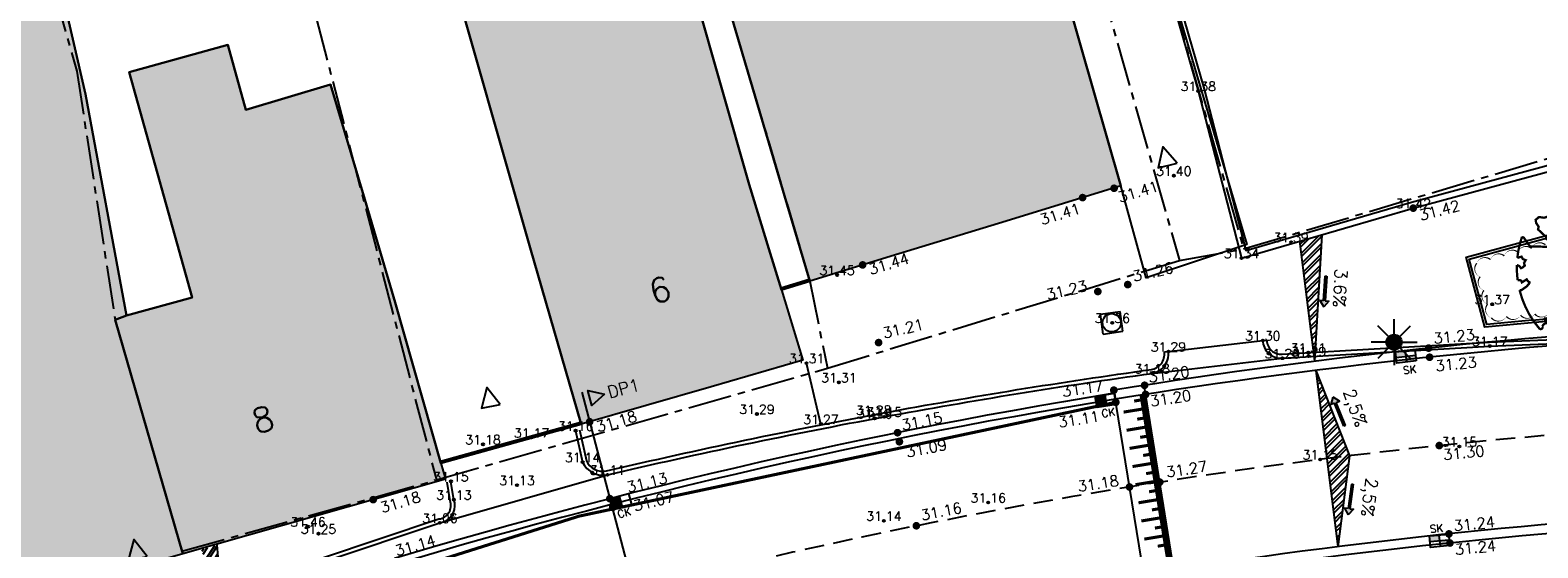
# Model space of a CAD drawing. Header units: metres. Extents: x 202952 to 203755, y 348879 to 349702.
# Tile 11 of 82: x 203138 to 203187, y 349339 to 349355. Entities that reach past the tile are written whole.
import ezdxf
from ezdxf.enums import TextEntityAlignment as Align

# ---------------------------------------------------------------- set-up
doc = ezdxf.new("R2010")
doc.units = ezdxf.units.M
doc.linetypes.add('1-200 CENTER', pattern=[4.28625, 2.8575, -0.47625, 0.47625, -0.47625])
doc.linetypes.add('1-200 HIDDEN', pattern=[0.9525, 0.635, -0.3175])
for name, color, linetype in [('bgt.onbegroeidterreindeel', 252, 'Continuous'), ('PH-BEST-BEBOUWING', 1, 'Continuous'), ('PH-BEST-BEBOUWING-ARCERING', 254, 'Continuous'), ('PH-BEST-HUISNUMMER', 7, 'Continuous'), ('PH-BEST-INRIT', 8, 'Continuous'), ('PH-BEST-KADASTRALE-GRENS', 240, '1-200 CENTER'), ('PH-BEST-MUUR-INDICATIEF INGETEKEND', 1, 'Continuous'), ('PH-BEST-WEGDEEL', 253, 'Continuous'), ('PH-INM-HOOGTE', 20, 'Continuous'), ('PH-INM-HOOGTEPUNT', 20, 'Continuous'), ('PH-INM-KANTVERHARDING', 253, 'Continuous'), ('PH-NIEUW-AAND-DPROF', 1, 'Continuous'), ('PH-NIEUW-AFWATERINGSPROFIEL', 7, 'Continuous'), ('PH-NIEUW-BAND-20-30', 115, 'Continuous'), ('PH-NIEUW-BAND-5-20', 115, 'Continuous'), ('PH-NIEUW-HOOGTES', 170, 'Continuous'), ('PH-NIEUW-KANTLAAG-SBS', 115, '1-200 HIDDEN'), ('PH-NIEUW-LICHTMAST-KROMMAST', 40, 'Continuous'), ('PH-NIEUW-LIJN-DREMPEL', 115, 'Continuous'), ('PH-NIEUW-MARKERING', 115, 'Continuous'), ('PH-NIEUW-STRAATMEUBILAIR-PLANTENBAK', 115, 'Continuous'), ('PH-ONTWERP-WEGAS', 2, '1-200 HIDDEN'), ('PH-RIO-KOLK', 7, 'Continuous'), ('PH-RIO-PUTRAND-AANBRENGEN', 7, 'Continuous')]:
    doc.layers.add(name, color=color, linetype=linetype)
doc.layers.add('PH-NIEUW-BEPLANTING- OMRANDING', color=115, linetype='Continuous', transparency=0.5)
doc.layers.add('PH-NIEUW-BEPLANTING-BOOM', color=98, linetype='Continuous', transparency=0.4)
doc.layers.add('PH-NIEUW-OPSLUITBAND-6', color=115, linetype='Continuous', lineweight=30)
doc.styles.add('ISO', font='ISO')
doc.styles.add('ROMANS', font='romans.shx')

# ---------------------------------------------------------------- blocks, each defined once
blk = doc.blocks.new('INRITSYMBOOL')
at = {"layer": 'PH-BEST-INRIT'}
blk.add_lwpolyline([(-0.315, 0.63), (0, 0), (0.315, 0.63)], close=True, dxfattribs=at)
blk = doc.blocks.new('*U22')
at = {"const_width": 0.03}
blk.add_lwpolyline([(0.087, 0.942), (0.088, 0.944), (0.09, 0.946), (0.091, 0.948), (0.093, 0.949), (0.095, 0.951), (0.096, 0.952), (0.097, 0.954), (0.099, 0.956), (0.1, 0.958), (0.102, 0.96), (0.103, 0.963), (0.103, 0.967), (0.103, 0.972), (0.103, 0.977), (0.102, 0.983), (0.095, 1.007, -0.52938), (0.106, 1.02, -0.087139), (0.444, 0.925, -0.372341), (0.457, 0.895), (0.471, 0.824), (0.436, 0.789), (0.398, 0.797), (0.353, 0.763), (0.371, 0.72), (0.417, 0.705), (0.542, 0.734), (0.573, 0.717), (0.57, 0.691), (0.541, 0.673), (0.515, 0.588), (0.549, 0.534), (0.634, 0.669, -0.504641), (0.681, 0.628, 0.331948), (0.709, 0.584, 0.282008), (0.799, 0.601), (0.791, 0.597, -0.512156), (0.833, 0.597, -0.16076), (1.019, -0.011), (0.995, -0.034), (0.995, -0.059), (0.972, -0.063), (0.975, -0.088), (0.94, -0.076), (0.929, -0.104), (0.973, -0.133), (0.987, -0.144), (1.011, -0.12, -0.106371), (0.868, -0.522), (0.741, -0.44), (0.718, -0.456), (0.702, -0.389), (0.657, -0.335), (0.605, -0.335), (0.606, -0.398), (0.566, -0.536), (0.572, -0.562), (0.601, -0.566), (0.786, -0.637, -0.236298), (-0.045, -1.003, 0.159625), (-0.069, -0.954, 0.350802), (-0.063, -0.906, -0.504641), (-0.12, -0.879), (-0.106, -0.834), (-0.129, -0.792), (-0.16, -0.796), (-0.165, -0.829), (-0.188, -0.842), (-0.216, -0.821), (-0.24, -0.695), (-0.258, -0.677), (-0.304, -0.678), (-0.317, -0.733), (-0.336, -0.739), (-0.354, -0.785), (-0.401, -0.76, 0.733583), (-0.384, -0.795, -0.861625), (-0.374, -0.826, 0.279978), (-0.409, -0.879), (-0.407, -0.881, -0.827056), (-0.442, -0.917, -0.116774), (-0.83, -0.511), (-0.823, -0.51), (-0.817, -0.508), (-0.812, -0.506), (-0.808, -0.504), (-0.805, -0.502), (-0.803, -0.5), (-0.801, -0.497), (-0.754, -0.437), (-0.752, -0.435), (-0.752, -0.433), (-0.751, -0.431), (-0.75, -0.429), (-0.75, -0.427), (-0.749, -0.425), (-0.748, -0.422), (-0.747, -0.42), (-0.746, -0.417), (-0.744, -0.414), (-0.743, -0.411), (-0.741, -0.408), (-0.739, -0.405), (-0.738, -0.401), (-0.736, -0.398), (-0.735, -0.395), (-0.734, -0.392), (-0.734, -0.389), (-0.733, -0.386), (-0.733, -0.383), (-0.733, -0.381), (-0.734, -0.379), (-0.734, -0.377), (-0.735, -0.375), (-0.736, -0.374), (-0.738, -0.374), (-0.74, -0.373), (-0.742, -0.373), (-0.744, -0.373), (-0.746, -0.373), (-0.748, -0.373), (-0.75, -0.372), (-0.753, -0.371), (-0.755, -0.37), (-0.758, -0.369), (-0.76, -0.367), (-0.763, -0.365), (-0.765, -0.363), (-0.768, -0.361), (-0.771, -0.359), (-0.773, -0.357), (-0.776, -0.355), (-0.779, -0.352), (-0.781, -0.35), (-0.83, -0.406), (-0.832, -0.403), (-0.835, -0.4), (-0.837, -0.397), (-0.839, -0.394), (-0.841, -0.39), (-0.844, -0.388), (-0.848, -0.386), (-0.855, -0.385), (-0.864, -0.386), (-0.876, -0.388), (-0.891, -0.393, -0.040997), (-0.958, -0.205), (-0.923, -0.211), (-0.893, -0.231), (-0.876, -0.216), (-0.856, -0.185), (-0.875, -0.156), (-0.865, -0.113), (-0.904, -0.11), (-0.93, -0.085), (-0.978, -0.116, -0.05814), (-0.998, 0.166), (-0.97, 0.16), (-0.86, 0.073), (-0.812, 0.089), (-0.626, 0.139), (-0.61, 0.2), (-0.682, 0.229), (-0.693, 0.252), (-0.824, 0.317), (-0.827, 0.354), (-0.872, 0.391), (-0.89, 0.428), (-0.859, 0.476), (-0.792, 0.486), (-0.73, 0.527), (-0.729, 0.568), (-0.768, 0.613), (-0.757, 0.632), (-0.773, 0.662, -0.13428), (-0.333, 0.967, -0.541727), (-0.319, 0.957), (-0.322, 0.928), (-0.321, 0.913), (-0.319, 0.902), (-0.316, 0.893), (-0.312, 0.887), (-0.307, 0.882), (-0.302, 0.878), (-0.297, 0.875), (-0.293, 0.872), (-0.289, 0.868), (-0.286, 0.865), (-0.282, 0.862), (-0.279, 0.859), (-0.276, 0.857), (-0.273, 0.855), (-0.269, 0.854), (-0.266, 0.854), (-0.262, 0.855), (-0.258, 0.857), (-0.255, 0.859), (-0.25, 0.861), (-0.246, 0.863), (-0.242, 0.865), (-0.238, 0.867), (-0.234, 0.868), (-0.229, 0.869), (-0.225, 0.87), (-0.221, 0.871), (-0.217, 0.871), (-0.213, 0.872), (-0.21, 0.873), (-0.206, 0.874), (-0.203, 0.876), (-0.2, 0.879), (-0.197, 0.882), (-0.195, 0.885), (-0.193, 0.865), (-0.188, 0.86), (-0.167, 0.824), (-0.122, 0.799), (-0.185, 0.902), (-0.184, 0.905), (-0.183, 0.908), (-0.183, 0.911), (-0.183, 0.914), (-0.184, 0.917), (-0.185, 0.92), (-0.188, 0.923), (-0.191, 0.926), (-0.194, 0.929), (-0.199, 0.933), (-0.204, 0.938), (-0.21, 0.944), (-0.216, 0.951), (-0.223, 0.959), (-0.24, 0.98, -0.543104), (-0.234, 0.996, -0.046766), (-0.047, 1.023, -0.385168), (-0.036, 1.015), (-0.03, 0.976), (-0.028, 0.964), (-0.024, 0.956), (-0.021, 0.951), (-0.017, 0.947), (-0.013, 0.946), (-0.009, 0.945), (-0.005, 0.945), (-0.002, 0.945), (0.002, 0.944), (0.005, 0.943), (0.009, 0.942), (0.012, 0.941), (0.015, 0.939), (0.019, 0.938), (0.022, 0.936), (0.025, 0.935), (0.028, 0.934), (0.031, 0.932), (0.033, 0.931), (0.036, 0.929), (0.038, 0.928), (0.04, 0.926), (0.042, 0.924), (0.044, 0.922), (0.045, 0.92), (0.046, 0.919), (0.047, 0.917), (0.048, 0.915), (0.049, 0.914), (0.051, 0.913), (0.052, 0.912), (0.054, 0.912), (0.056, 0.912), (0.058, 0.913), (0.06, 0.914), (0.062, 0.915), (0.065, 0.916), (0.067, 0.918), (0.07, 0.921), (0.072, 0.923), (0.074, 0.926), (0.076, 0.929), (0.079, 0.932), (0.081, 0.935), (0.083, 0.937), (0.085, 0.94)], format="xyb", close=True, dxfattribs=at)
blk.add_circle((0, 0), 0.03)
blk = doc.blocks.new('MARKER', base_point=(45, 10))
at = {"color": 0}
for radius in [0.35, 0.25]:
    blk.add_circle((45, 10), radius, dxfattribs=at)
at = {"color": 0, "style": 'ISO'}
blk.add_attdef('MARKER', (45.6, 10), '', height=0.9, dxfattribs=at)
blk = doc.blocks.new('*U24')
blk.add_hatch(color=256).paths.add_polyline_path([(0, 0.374), (-0.315, 0.374), (-0.315, 0), (0, 0)])
blk.add_line((0, 0.374), (0, 0))
blk.add_lwpolyline([(0.315, 0), (-0.315, 0), (-0.315, 0.374), (0.315, 0.374)], close=True)
at = {"style": 'ROMANS'}
blk.add_attdef('CK', (-0.205, -0.344), '', height=0.25, dxfattribs=at)
blk = doc.blocks.new('*U33')
blk.add_hatch(color=256).paths.add_polyline_path([(0, 0.374), (-0.315, 0.374), (-0.315, 0), (0, 0)])
blk.add_line((0, 0.374), (0, 0))
blk.add_lwpolyline([(0.315, 0), (-0.315, 0), (-0.315, 0.374), (0.315, 0.374)], close=True)
at = {"style": 'ROMANS'}
blk.add_attdef('CK', (-0.206, -0.317), '', height=0.25, dxfattribs=at)
blk = doc.blocks.new('*U37')
h = blk.add_hatch(color=256)
h.paths.add_polyline_path([(0, 0.374), (-0.315, 0.374), (-0.315, 0.187), (0, 0.187)])
h.paths.add_polyline_path([(0, 0.187), (0, 0), (0.315, 0), (0.315, 0.187)])
blk.add_lwpolyline([(0.315, 0), (-0.315, 0), (-0.315, 0.374), (0.315, 0.374)], close=True)
for points in [[(-0.315, 0.374), (0, 0.374), (0, 0)], [(-0.315, 0.187), (0.315, 0.187)]]:
    blk.add_lwpolyline(points)
at = {"style": 'ROMANS'}
blk.add_attdef('SK', (-0.281, 0.471), '', height=0.25, dxfattribs=at)
blk = doc.blocks.new('*U39')
h = blk.add_hatch(color=256)
h.paths.add_polyline_path([(0, 0.374), (-0.315, 0.374), (-0.315, 0.187), (0, 0.187)])
h.paths.add_polyline_path([(0, 0.187), (0, 0), (0.315, 0), (0.315, 0.187)])
blk.add_lwpolyline([(0.315, 0), (-0.315, 0), (-0.315, 0.374), (0.315, 0.374)], close=True)
for points in [[(-0.315, 0.374), (0, 0.374), (0, 0)], [(-0.315, 0.187), (0.315, 0.187)]]:
    blk.add_lwpolyline(points)
at = {"style": 'ROMANS'}
blk.add_attdef('SK', (-0.144, -0.383), '', height=0.25, dxfattribs=at)
blk = doc.blocks.new('A$C6E307431')
blk.add_hatch(color=256).paths.add_polyline_path([(0.679, 0.51, 1), (0.821, 0.99, 1)])
at = {"color": 9, "flags": 128}
for points in [[(0.75, 1), (0.75, 1.5)], [(0.573, 0.927), (0.22, 1.28)], [(0.927, 0.927), (1.28, 1.28)], [(0.5, 0.75), (0, 0.75)], [(0.573, 0.573), (0.22, 0.22)], [(0.75, 0.5), (0.75, 0)], [(0.927, 0.573), (1.28, 0.22)], [(1, 0.75), (1.5, 0.75)]]:
    blk.add_lwpolyline(points, dxfattribs=at)
at = {"color": 9}
blk.add_circle((0.75, 0.75), 0.25, dxfattribs=at)
blk = doc.blocks.new('AFWATERINGSPIJL')
at = {"ltscale": 0.5}
blk.add_hatch(color=256, dxfattribs=at).paths.add_polyline_path([(-0.058, 0.239), (-0.132, 0.151), (-0.75, 0.671), (-0.789, 0.625), (-0.171, 0.105), (-0.245, 0.016), (0, 0)])
for points in [[(-0.75, 0.671), (-0.789, 0.625)], [(-0.789, 0.625), (-0.171, 0.105)], [(-0.75, 0.671), (-0.132, 0.151)], [(-0.171, 0.105), (-0.245, 0.016), (0, 0)], [(-0.132, 0.151), (-0.058, 0.239), (0, 0)]]:
    blk.add_lwpolyline(points, dxfattribs=at)
blk = doc.blocks.new('*U26')
for p, q in [((-0.325, 0.325), (-0.325, -0.325)), ((-0.325, 0.325), (0.325, 0.325)), ((0.325, 0.325), (0.325, -0.325)), ((-0.325, -0.325), (0.325, -0.325))]:
    blk.add_line(p, q)
blk.add_circle((0, 0), 0.3)

msp = doc.modelspace()

# ---------------------------------------------------------------- hatches: boundary and pattern name
at = {"layer": 'PH-BEST-BEBOUWING-ARCERING'}
msp.add_hatch(color=256, dxfattribs=at).paths.add_polyline_path([(203126.778, 349396.225), (203125.933, 349399.255), (203126.116, 349399.306), (203125.367, 349401.87), (203125.269, 349401.843), (203117.244, 349399.601), (203117.876, 349397.339), (203125.774, 349368.421), (203133.01, 349341.93), (203134.65, 349336.16), (203140.153, 349337.725), (203142.352, 349338.35), (203142.531, 349338.401), (203140.324, 349346.038), (203140.698, 349346.177), (203139.361, 349353.406), (203138.088, 349358.948), (203137.739, 349358.891), (203134.402, 349370.71), (203132.995, 349375.762), (203129.768, 349386.808), (203129.43, 349386.717)])
for points in [[(203156.589, 349369.981), (203155.297, 349374.313), (203160.767, 349375.891), (203160.416, 349376.489), (203163.641, 349378.349), (203164.437, 349376.886), (203165.814, 349377.28), (203167.04, 349372.99), (203169.044, 349366.002), (203170.341, 349361.481), (203171.07, 349358.94), (203170.74, 349358.85), (203171.393, 349356.572), (203173.16, 349350.41), (203169.417, 349349.265), (203165.91, 349348.193), (203163.004, 349347.304), (203162.269, 349349.789), (203160.438, 349355.977), (203164.587, 349357.181), (203162.54, 349364.563), (203158.417, 349363.387)], [(203145.064, 349365.896), (203143.486, 349371.822), (203154.159, 349374.931), (203155.74, 349369.014), (203161.028, 349350.453), (203161.669, 349348.355), (203162.077, 349347.02), (203162.78, 349344.72), (203159.79, 349343.857), (203155.54, 349342.63), (203153.88, 349348.39), (203151.08, 349358.195), (203148.877, 349357.555), (203147.57, 349357.176)], [(203140.324, 349346.038), (203140.698, 349346.177), (203142.836, 349346.772), (203140.786, 349354.125), (203144.003, 349355.013), (203144.594, 349352.891), (203147.361, 349353.717), (203148.48, 349349.968), (203149.47, 349346.61), (203150.963, 349341.357), (203151.11, 349340.84), (203142.531, 349338.401)]]:
    msp.add_hatch(color=256, dxfattribs=at).paths.add_polyline_path(points, flags=17)
at = {"layer": 'PH-NIEUW-AFWATERINGSPROFIEL', "ltscale": 0.2, "transparency": 33554687}
h = msp.add_hatch(dxfattribs=at)
h.set_pattern_fill('ANSI32', color=252, scale=0.025)
h.paths.add_polyline_path([(203179.724, 349348.817), (203178.994, 349348.605), (203179.487, 349344.685)])
h = msp.add_hatch(dxfattribs=at)
h.set_pattern_fill('ANSI32', color=252, scale=0.025)
h.paths.add_polyline_path([(203179.525, 349344.386), (203180.248, 349338.629), (203180.631, 349341.602)])
h = msp.add_hatch(dxfattribs=at)
h.set_pattern_fill('ANSI32', color=252, scale=0.025, angle=11.6245)
h.set_pattern_definition([(56.624536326, (74521.7378, -33776.89379), (-0.19885426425, 0.13099808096), []), (56.624536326, (74521.84775, -33776.87117), (-0.19885426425, 0.13099808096), [])])
h.paths.add_polyline_path([(203143.654, 349338.696), (203143.143, 349338.551), (203143.838, 349336.479)])

# ---------------------------------------------------------------- linework, layer by layer
at = {"layer": 'bgt.onbegroeidterreindeel'}
for points in [[(203160.438, 349355.977), (203162.269, 349349.789), (203163.004, 349347.304), (203162.077, 349347.02), (203161.669, 349348.355), (203161.028, 349350.453), (203155.74, 349369.014)], [(203151.08, 349358.195), (203153.88, 349348.39), (203155.54, 349342.63), (203155.077, 349342.523), (203151.573, 349341.53), (203150.963, 349341.357), (203149.47, 349346.61), (203148.48, 349349.968), (203147.361, 349353.717), (203144.594, 349352.891), (203144.003, 349355.013), (203140.786, 349354.125), (203142.836, 349346.772), (203140.698, 349346.177), (203139.361, 349353.406), (203138.088, 349358.948)]]:
    msp.add_lwpolyline(points, dxfattribs=at)
at = {"layer": 'PH-BEST-BEBOUWING'}
for points in [[(203117.244, 349399.601), (203125.269, 349401.843), (203125.367, 349401.87), (203126.116, 349399.306), (203125.933, 349399.255), (203126.778, 349396.225), (203129.43, 349386.717), (203129.768, 349386.808), (203132.995, 349375.762), (203134.402, 349370.71), (203137.739, 349358.891), (203138.088, 349358.948), (203139.361, 349353.406), (203140.698, 349346.177), (203140.324, 349346.038), (203142.531, 349338.401), (203142.352, 349338.35), (203140.153, 349337.725), (203134.65, 349336.16), (203133.01, 349341.93), (203125.774, 349368.421), (203117.876, 349397.339), (203117.244, 349399.601)], [(203156.589, 349369.981), (203155.297, 349374.313), (203160.767, 349375.891), (203160.416, 349376.489), (203163.641, 349378.349), (203164.437, 349376.886), (203165.814, 349377.28), (203167.04, 349372.99), (203169.044, 349366.002), (203170.341, 349361.481), (203171.07, 349358.94), (203170.74, 349358.85), (203171.393, 349356.572), (203173.16, 349350.41), (203169.417, 349349.265), (203165.91, 349348.193), (203163.004, 349347.304), (203162.269, 349349.789), (203160.438, 349355.977), (203164.587, 349357.181), (203162.54, 349364.563), (203158.417, 349363.387), (203156.589, 349369.981)], [(203145.064, 349365.896), (203143.486, 349371.822), (203154.159, 349374.931), (203155.74, 349369.014), (203161.028, 349350.453), (203161.669, 349348.355), (203162.077, 349347.02), (203162.78, 349344.72), (203159.79, 349343.857), (203155.54, 349342.63), (203153.88, 349348.39), (203151.08, 349358.195), (203148.877, 349357.555), (203147.57, 349357.176), (203145.064, 349365.896)], [(203140.324, 349346.038), (203140.698, 349346.177), (203142.836, 349346.772), (203140.786, 349354.125), (203144.003, 349355.013), (203144.594, 349352.891), (203147.361, 349353.717), (203148.48, 349349.968), (203149.47, 349346.61), (203150.963, 349341.357), (203151.11, 349340.84), (203142.531, 349338.401), (203140.324, 349346.038)]]:
    msp.add_lwpolyline(points, close=True, dxfattribs=at)
at = {"layer": 'PH-BEST-KADASTRALE-GRENS', "ltscale": 0.5}
for p, q in [((203159.034, 349412.202), (203177.167, 349348.353)), ((203175.078, 349347.977), (203177.167, 349348.353)), ((203163.578, 349344.461), (203175.078, 349347.977)), ((203150.812, 349340.812), (203163.578, 349344.461)), ((203142.506, 349338.486), (203150.812, 349340.812))]:
    msp.add_line(p, q, dxfattribs=at)
for points in [[(203142.149, 349428.865), (203151.273, 349431.313), (203175.078, 349347.977)], [(203155.412, 349374.148), (203156.619, 349369.865), (203158.417, 349363.387), (203160.438, 349355.977), (203163.004, 349347.304), (203163.578, 349344.461)], [(203145.428, 349361.044), (203146.891, 349355.895), (203150.812, 349340.812)], [(203137.739, 349358.891), (203139.072, 349354.16), (203140.324, 349346.038), (203142.506, 349338.486)], [(203177.167, 349348.353), (203187.601, 349351.46), (203196.73, 349353.55), (203198.095, 349354.371)]]:
    msp.add_lwpolyline(points, dxfattribs=at)
at = {"layer": 'PH-BEST-MUUR-INDICATIEF INGETEKEND', "ltscale": 0.25, "flags": 128}
for points in [[(203173.984, 349359.431), (203175.689, 349353.509)], [(203174.176, 349359.486), (203175.881, 349353.564)], [(203175.689, 349353.509), (203177.098, 349348.054), (203182.708, 349349.686), (203191.146, 349351.973)], [(203175.881, 349353.564), (203177.24, 349348.303), (203182.654, 349349.878), (203191.093, 349352.166)]]:
    msp.add_lwpolyline(points, dxfattribs=at)
at = {"layer": 'PH-BEST-WEGDEEL'}
msp.add_lwpolyline([(203158.89, 349412.21), (203169.8, 349373.81), (203177.269, 349348.498), (203173.985, 349347.412), (203173.16, 349350.41), (203171.393, 349356.572), (203170.74, 349358.85), (203171.07, 349358.94), (203170.341, 349361.481), (203169.044, 349366.002), (203167.04, 349372.99), (203165.814, 349377.28), (203165.732, 349377.581), (203165.691, 349377.731), (203165.691, 349377.731), (203166.39, 349377.95), (203159.255, 349403.778), (203157.05, 349411.76), (203156.89, 349411.73), (203151.962, 349429.389)], dxfattribs=at)
at = {"layer": 'PH-INM-KANTVERHARDING'}
for p, q in [((203177.795, 349345.366), (203177.925, 349345.37)), ((203174.586, 349344.99), (203174.715, 349345.003)), ((203174.186, 349344.29), (203178.436, 349344.785)), ((203150.928, 349339.411), (203156.4, 349340.98))]:
    msp.add_line(p, q, dxfattribs=at)
at = {"layer": 'PH-INM-KANTVERHARDING', "flags": 128}
for points in [[(203177.795, 349345.366, 0.425561), (203178.436, 349344.785), (203185.208, 349345.182), (203192.066, 349345.46, 0.411496), (203192.621, 349346.257)], [(203177.925, 349345.37, 0.425939), (203178.427, 349344.915), (203185.201, 349345.312), (203192.051, 349345.589, 0.406944), (203192.493, 349346.234, 0.203599)], [(203155.359, 349342.421), (203155.588, 349341.394, 0.348727), (203156.4, 349340.98, -0.011805), (203165.437, 349342.874, -0.011332), (203174.186, 349344.29, 0.179652), (203174.577, 349344.527, 0.195825), (203174.715, 349345.003)], [(203155.486, 349342.449), (203155.712, 349341.436, 0.341816), (203156.372, 349341.107, -0.011803), (203165.413, 349343.002, -0.011327), (203174.164, 349344.418, 0.178077), (203174.475, 349344.608, 0.195825), (203174.586, 349344.99, 0.195825)]]:
    msp.add_lwpolyline(points, format="xyb", dxfattribs=at)
for points in [[(203174.715, 349345.003), (203177.795, 349345.366)], [(203163.369, 349342.636), (203162.9, 349344.625)]]:
    msp.add_lwpolyline(points, dxfattribs=at)
at = {"layer": 'PH-INM-KANTVERHARDING'}
for points in [[(203142.658, 349337.308, 0.408687), (203143.269, 349336.991), (203150.899, 349339.538, 0.490368), (203151.259, 349340.135), (203151.161, 349340.741)], [(203151.079, 349339.454, 0.392681), (203151.385, 349340.168), (203151.289, 349340.766)], [(203142.534, 349337.268, 0.409513), (203143.309, 349336.867), (203150.928, 349339.411, 0.221044)]]:
    msp.add_lwpolyline(points, format="xyb", dxfattribs=at)
at = {"layer": 'PH-NIEUW-AAND-DPROF'}
msp.add_lwpolyline([(203155.566, 349343.678), (203159.171, 349329.935)], dxfattribs=at)
at = {"layer": 'PH-NIEUW-AAND-DPROF', "color": 7}
msp.add_lwpolyline([(203156.305, 349343.612), (203155.885, 349343.245), (203155.758, 349343.728)], close=True, dxfattribs=at)
at = {"layer": 'PH-NIEUW-AFWATERINGSPROFIEL', "ltscale": 0.08}
for p, q in [((203178.994, 349348.605), (203179.487, 349344.685)), ((203179.524, 349344.388), (203180.248, 349338.633)), ((203179.525, 349344.386), (203180.631, 349341.602)), ((203180.631, 349341.602), (203180.249, 349338.632))]:
    msp.add_line(p, q, dxfattribs=at)
for points in [[(203179.724, 349348.817), (203179.487, 349344.685)], [(203143.838, 349336.479), (203143.654, 349338.696)]]:
    msp.add_lwpolyline(points, dxfattribs=at)
at = {"layer": 'PH-NIEUW-BAND-20-30'}
for points in [[(203197.708, 349346.102), (203194.443, 349345.957, 0.029074), (203172.932, 349343.742)], [(203205.473, 349340.041), (203194.727, 349339.563, 0.029074), (203173.956, 349337.424)]]:
    msp.add_lwpolyline(points, format="xyb", dxfattribs=at)
msp.add_lwpolyline([(203172.932, 349343.742), (203172.98, 349343.446)], dxfattribs=at)
for radius in [185.8, 180]:
    msp.add_arc((203202.714, 349160.041), radius, 92.54743, 99.20885, dxfattribs=at)
at = {"layer": 'PH-NIEUW-BAND-5-20'}
msp.add_lwpolyline([(203172.948, 349343.643, 0.072502), (203121.773, 349327.505)], format="xyb", dxfattribs=at)
at = {"layer": 'PH-NIEUW-BAND-5-20', "ltscale": 0.2}
msp.add_lwpolyline([(203172.948, 349343.643), (203172.98, 349343.446)], dxfattribs=at)
at = {"layer": 'PH-NIEUW-BAND-5-20'}
msp.add_arc((203202.714, 349160.041), 185.8, 99.20885, 115.79603, dxfattribs=at)
at = {"layer": 'PH-NIEUW-BEPLANTING- OMRANDING'}
msp.add_lwpolyline([(203187.136, 349346.27, 0, 0.0463, -0.520567), (203186.674, 349346.231, 0, 0.0463, -0.520567), (203186.212, 349346.19, 0, 0.0463, -0.520567), (203185.751, 349346.149, 0, 0.0463, -0.520567), (203185.256, 349346.103, 0, 0.0463, -0.520567), (203185.135, 349346.55, 0, 0.0463, -0.520567), (203185.014, 349346.998, 0, 0.0463, -0.520567), (203184.893, 349347.445, 0, 0.0463, -0.520567), (203184.782, 349347.886, 0, 0.0463, -0.520567), (203185.229, 349348.006, 0, 0.0463, -0.520567), (203185.677, 349348.127, 0, 0.0463, -0.520567), (203186.124, 349348.248, 0, 0.0463, -0.520567), (203186.571, 349348.369, 0, 0.0463, -0.520567), (203187.019, 349348.489, 0, 0.0463, -0.520567)], format="xyseb", dxfattribs=at)
at = {"layer": 'PH-NIEUW-HOOGTES', "const_width": 0.125}
for points in [[(203172.897, 349350.379, 1), (203172.982, 349350.288, 1)], [(203171.87, 349350.074, 1), (203171.955, 349349.983, 1)], [(203182.665, 349349.731, 1), (203182.751, 349349.64, 1)], [(203164.686, 349347.877, 1), (203164.772, 349347.786, 1)], [(203173.343, 349347.235, 1), (203173.429, 349347.144, 1)], [(203172.367, 349347.008, 1), (203172.452, 349346.916, 1)], [(203165.209, 349345.341, 1), (203165.295, 349345.25, 1)], [(203183.167, 349345.161, 1), (203183.253, 349345.07, 1)], [(203183.199, 349344.863, 1), (203183.284, 349344.772, 1)], [(203172.889, 349343.788, 1), (203172.975, 349343.696, 1)], [(203173.894, 349343.948, 1), (203173.979, 349343.856, 1)], [(203172.953, 349343.393, 1), (203173.039, 349343.302, 1)], [(203173.925, 349343.649, 1), (203174.01, 349343.558, 1)], [(203155.776, 349342.756, 1), (203155.861, 349342.665, 1)], [(203165.828, 349342.401, 1), (203165.913, 349342.309, 1)], [(203165.887, 349342.107, 1), (203165.973, 349342.015, 1)], [(203183.514, 349341.98, 1), (203183.6, 349341.889, 1)], [(203173.401, 349340.629, 1), (203173.487, 349340.538, 1)], [(203174.389, 349340.786, 1), (203174.474, 349340.695, 1)], [(203148.708, 349340.215, 1), (203148.793, 349340.124, 1)], [(203156.434, 349340.248, 1), (203156.52, 349340.156, 1)], [(203156.526, 349339.961, 1), (203156.611, 349339.87, 1)], [(203166.442, 349339.362, 1), (203166.527, 349339.271, 1)], [(203183.83, 349339.097, 1), (203183.916, 349339.006, 1)], [(203183.863, 349338.799, 1), (203183.948, 349338.708, 1)]]:
    msp.add_lwpolyline(points, format="xyb", close=True, dxfattribs=at)
at = {"layer": 'PH-NIEUW-KANTLAAG-SBS', "ltscale": 0.75, "const_width": 0.1, "flags": 128}
msp.add_lwpolyline([(203095.219, 349314.236), (203121.903, 349327.235, -0.072502), (203172.996, 349343.347)], format="xyb", dxfattribs=at)
at = {"layer": 'PH-NIEUW-LIJN-DREMPEL', "color": 9}
for points in [[(203174.895, 349337.881), (203173.919, 349343.902)], [(203173.908, 349337.721), (203172.932, 349343.742)]]:
    msp.add_lwpolyline(points, dxfattribs=at)
at = {"layer": 'PH-NIEUW-MARKERING', "linetype": 'Continuous', "transparency": 33554687}
for points, const_width in [([(203173.794, 349343.42), (203173.597, 349343.387)], 0.1), ([(203174.797, 349337.862), (203173.869, 349343.587)], 0.2), ([(203173.843, 349343.124), (203173.251, 349343.026)], 0.1), ([(203173.891, 349342.828), (203173.694, 349342.795)], 0.1), ([(203173.94, 349342.532), (203173.348, 349342.434)], 0.1), ([(203174.037, 349341.94), (203173.445, 349341.842)], 0.1), ([(203173.989, 349342.236), (203173.791, 349342.203)], 0.1), ([(203174.135, 349341.348), (203173.543, 349341.25)], 0.1), ([(203174.086, 349341.644), (203173.889, 349341.611)], 0.1), ([(203174.183, 349341.052), (203173.986, 349341.019)], 0.1), ([(203174.232, 349340.756), (203173.64, 349340.658)], 0.1), ([(203174.281, 349340.46), (203174.083, 349340.427)], 0.1), ([(203174.33, 349340.164), (203173.737, 349340.066)], 0.1), ([(203174.373, 349339.867), (203174.176, 349339.834)], 0.1), ([(203174.422, 349339.571), (203173.83, 349339.473)], 0.1), ([(203174.519, 349338.979), (203173.927, 349338.881)], 0.1), ([(203174.471, 349339.275), (203174.273, 349339.242)], 0.1), ([(203174.563, 349338.682), (203174.365, 349338.65)], 0.1)]:
    msp.add_lwpolyline(points, dxfattribs=dict(at, const_width=const_width))
at = {"layer": 'PH-NIEUW-OPSLUITBAND-6'}
for points in [[(203162.986, 349347.361), (203162.059, 349347.078)], [(203163.004, 349347.304), (203162.077, 349347.021)], [(203150.947, 349341.415), (203155.524, 349342.688)], [(203150.963, 349341.357), (203155.54, 349342.63)]]:
    msp.add_lwpolyline(points, dxfattribs=at)
at = {"layer": 'PH-NIEUW-STRAATMEUBILAIR-PLANTENBAK'}
for points in [[(203192.555, 349346.364, 0.010087), (203185.048, 349345.802), (203184.43, 349348.08), (203191.419, 349349.975)], [(203192.447, 349346.438, 0.009858), (203185.107, 349345.888), (203184.528, 349348.024), (203191.365, 349349.877)]]:
    msp.add_lwpolyline(points, format="xyb", dxfattribs=at)
at = {"layer": 'PH-ONTWERP-WEGAS'}
msp.add_lwpolyline([(203326.632, 349434.525, -0.321417), (203336.727, 349420.255), (203336.473, 349379.79, -0.354131), (203322.104, 349362.273), (203267.76, 349351.081, -0.039684), (203204.394, 349343.196), (203194.585, 349342.76, 0.101791), (203123.122, 349324.714)], format="xyb", dxfattribs=at)

# ---------------------------------------------------------------- block references
at = {"layer": 'PH-BEST-INRIT'}
for p, rotation in [((203174.532, 349351.688), 194.4845280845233), ((203152.464, 349343.832), 191.800182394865), ((203140.933, 349338.864), 191.800182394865)]:
    msp.add_blockref('INRITSYMBOOL', p, dxfattribs=dict(at, rotation=rotation))
at = {"layer": 'PH-INM-HOOGTEPUNT', "xscale": 0.1, "yscale": 0.1, "zscale": 0.1}
for p in [(203175.689, 349353.509, 31.379), (203174.891, 349350.743, 31.398), (203182.708, 349349.686, 31.419), (203178.72, 349348.575, 31.386), (203177.098, 349348.054, 31.341), (203163.897, 349347.5, 31.448), (203185.287, 349346.548, 31.371), (203172.88, 349345.943, 31.355), (203177.795, 349345.366, 31.304), (203174.715, 349345.003, 31.29), (203177.986, 349344.945, 31.207), (203178.436, 349344.785, 31.197), (203179.281, 349344.968, 31.305), (203179.292, 349344.851, 31.191), (203185.208, 349345.182, 31.171), (203162.9, 349344.625, 31.311), (203174.577, 349344.527, 31.191), (203163.954, 349343.996, 31.307), (203174.186, 349344.29, 31.18), (203161.279, 349342.967, 31.289), (203165.093, 349342.937, 31.284), (203165.121, 349342.821, 31.16), (203165.437, 349342.874, 31.155), (203155.359, 349342.421, 31.155), (203163.369, 349342.636, 31.268), (203152.337, 349341.973, 31.182), (203153.922, 349342.196, 31.173), (203184.214, 349341.904, 31.147), (203155.588, 349341.394, 31.142), (203179.669, 349341.481, 31.152), (203155.899, 349341.057, 31.104), (203156.4, 349340.98, 31.113), (203151.289, 349340.766, 31.147), (203153.446, 349340.644, 31.13), (203151.385, 349340.168, 31.126), (203168.83, 349340.075, 31.155), (203150.928, 349339.411, 31.056), (203151.331, 349339.673, 31.079), (203165.423, 349339.48, 31.139), (203146.62, 349339.289, 31.46), (203146.964, 349339.057, 31.246)]:
    msp.add_blockref('MARKER', p, dxfattribs=at)
at = {"layer": 'PH-NIEUW-AFWATERINGSPROFIEL', "xscale": -1}
for p, rotation in [((203179.789, 349346.461), 46.30190647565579), ((203180.088, 349343.511), 251.9495854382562), ((203180.585, 349339.679), 42.32485982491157)]:
    msp.add_blockref('AFWATERINGSPIJL', p, dxfattribs=dict(at, rotation=rotation))
at = {"layer": 'PH-NIEUW-BEPLANTING-BOOM', "xscale": 2.5, "yscale": 2.5, "zscale": 2.5, "rotation": 343.4615725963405}
msp.add_blockref('*U22', (203188.532, 349347.643), dxfattribs=at)
at = {"layer": 'PH-NIEUW-LICHTMAST-KROMMAST', "color": 2}
msp.add_blockref('A$C6E307431', (203181.333, 349344.559), dxfattribs=at)
at = {"layer": 'PH-RIO-KOLK'}
for name, p, rotation, values in [('*U39', (203182.488, 349344.66), 6.613824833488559, {'SK': 'SK'}), ('*U24', (203172.697, 349343.222), 9.092736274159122, {'CK': 'CK'}), ('*U33', (203156.878, 349339.924), 15.18453472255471, {'CK': 'CK'}), ('*U37', (203183.585, 349338.643), 5.630279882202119, {'SK': 'SK'})]:
    msp.add_blockref(name, p, dxfattribs=dict(at, rotation=rotation)).add_auto_attribs(values)
at = {"layer": 'PH-RIO-PUTRAND-AANBRENGEN', "rotation": 97.81578475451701}
msp.add_blockref('*U26', (203172.864, 349345.942), dxfattribs=at)

# ---------------------------------------------------------------- texts
at = {"layer": 'PH-BEST-HUISNUMMER', "style": 'ROMANS'}
for s, rotation, p in [('6', 16.1, (203158.118, 349347.017)), ('8', 16.3, (203145.156, 349342.786))]:
    msp.add_text(s, height=0.8, rotation=rotation, dxfattribs=at).set_placement(p, align=Align.MIDDLE_CENTER)
at = {"layer": 'PH-INM-HOOGTE', "style": 'ROMANS'}
for s, p in [('31.38', (203175.689, 349353.509)), ('31.40', (203174.891, 349350.743)), ('31.42', (203182.708, 349349.686)), ('31.39', (203178.72, 349348.575)), ('31.34', (203177.098, 349348.054)), ('31.45', (203163.897, 349347.5)), ('31.37', (203185.287, 349346.548)), ('31.36', (203172.88, 349345.943)), ('31.30', (203177.795, 349345.366)), ('31.17', (203185.208, 349345.182)), ('31.31', (203162.9, 349344.625)), ('31.29', (203174.715, 349345.003)), ('31.20', (203178.436, 349344.785)), ('31.31', (203179.281, 349344.968)), ('31.19', (203179.292, 349344.851)), ('31.18', (203174.186, 349344.29)), ('31.31', (203163.954, 349343.996)), ('31.29', (203161.279, 349342.967)), ('31.27', (203163.369, 349342.636)), ('31.28', (203165.093, 349342.937)), ('31.16', (203165.121, 349342.821)), ('31.15', (203165.437, 349342.874)), ('31.17', (203153.922, 349342.196)), ('31.16', (203155.359, 349342.421)), ('31.18', (203152.337, 349341.973)), ('31.15', (203184.214, 349341.904)), ('31.14', (203155.588, 349341.394)), ('31.15', (203179.669, 349341.481)), ('31.15', (203151.289, 349340.766)), ('31.13', (203153.446, 349340.644)), ('31.11', (203156.4, 349340.98)), ('31.13', (203151.385, 349340.168)), ('31.16', (203168.83, 349340.075)), ('31.46', (203146.62, 349339.289)), ('31.06', (203150.928, 349339.411)), ('31.14', (203165.423, 349339.48)), ('31.25', (203146.964, 349339.057))]:
    msp.add_text(s, height=0.3, dxfattribs=at).set_placement(p, align=Align.CENTER)
at = {"layer": 'PH-NIEUW-AAND-DPROF', "color": 2, "insert": (203156.359, 349343.858), "char_height": 0.4, "attachment_point": 1, "rotation": 14.7238, "style": 'ROMANS'}
msp.add_mtext_dynamic_manual_height_columns('DP1', width=2.25123, gutter_width=8.75, heights=[0], dxfattribs=at)
at = {"layer": 'PH-NIEUW-AFWATERINGSPROFIEL', "ltscale": 0.08, "char_height": 0.4, "width": 2.08929, "attachment_point": 7, "style": 'ROMANS'}
for s, insert, rotation in [('3.6%', (203180.158, 349347.722), 266.6472), ('2,5%', (203180.299, 349343.656), 289.656), ('2,5%', (203181.041, 349340.912), 262.6701)]:
    msp.add_mtext(s, dxfattribs=dict(at, insert=insert, rotation=rotation))
at = {"layer": 'PH-NIEUW-HOOGTES', "style": 'ROMANS'}
for s, rotation, p in [('31.41', 17.0091, (203173.129, 349349.859)), ('31.41', 17.0091, (203170.58, 349349.131)), ('31.42', 15.166, (203182.957, 349349.268)), ('31.44', 17.0099, (203164.991, 349347.505)), ('31.26', 13.1066, (203173.59, 349347.281)), ('31.23', 13.1066, (203170.772, 349346.685)), ('31.21', 13.1066, (203165.432, 349345.429)), ('31.23', 5.8232, (203183.385, 349345.257)), ('31.23', 5.8232, (203183.451, 349344.356)), ('31.20', 8.6209, (203174.088, 349343.984)), ('31.17', 8.6209, (203171.27, 349343.52)), ('31.20', 8.6209, (203174.145, 349343.208)), ('31.18', 16.1037, (203156.09, 349342.367)), ('31.15', 11.2247, (203166.036, 349342.426)), ('31.11', 8.6209, (203171.146, 349342.522)), ('31.09', 11.2247, (203166.184, 349341.542)), ('31.30', 5.7972, (203183.703, 349341.46)), ('31.27', 8.6209, (203174.666, 349340.892)), ('31.13', 14.1664, (203157.077, 349340.394)), ('31.18', 8.6209, (203171.778, 349340.425)), ('31.18', 16.2832, (203149.038, 349339.732)), ('31.07', 14.1664, (203157.294, 349339.782)), ('31.16', 11.2247, (203166.667, 349339.483)), ('31.24', 5.7407, (203184.045, 349339.142)), ('31.14', 16.2832, (203149.525, 349338.319)), ('31.24', 5.7407, (203184.083, 349338.364))]:
    msp.add_text(s, height=0.35, rotation=rotation, dxfattribs=at).set_placement(p)

doc.saveas('drawing.dxf')
